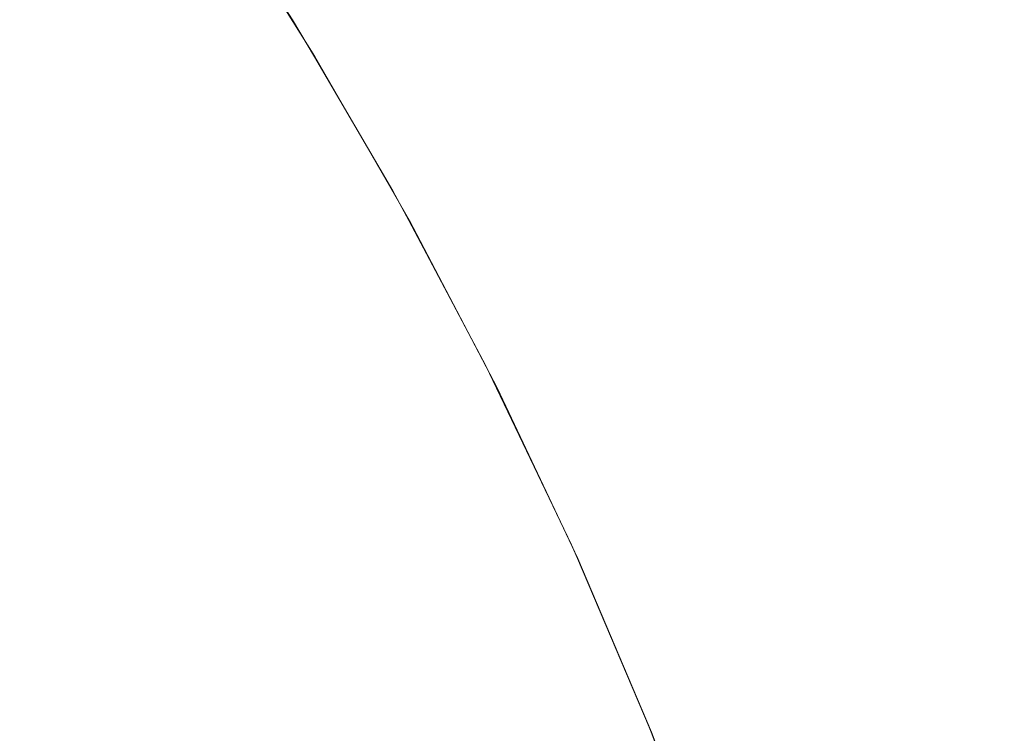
# Model space of a CAD drawing. Header units: centimetres. Extents: x -25.8 to 27.5, y 33.3 to 35.1.
# Tile 183 of 256: x -7.9136 to -7.8926, y 35.0773 to 35.0925. Entities that reach past the tile are written whole.
import ezdxf

# ---------------------------------------------------------------- set-up
doc = ezdxf.new("R2010")
doc.units = ezdxf.units.CM
doc.header["$LTSCALE"] = 2.54
doc.layers.add('Lucido design-1', color=7, linetype='Continuous')

# ---------------------------------------------------------------- blocks, each defined once
blk = doc.blocks.new('Gruppo-6-1')
at = {"color": 7, "linetype": 'Continuous', "lineweight": 9}
for points, invisible_edges in [([(-7.910188, 35.096056, 329.881762), (-7.907888, 35.092493, 329.881762), (-7.908115, 35.092353, 329.877629), (-7.910408, 35.095907, 329.877629)], 15), ([(-7.910188, 35.096056, 305.914999), (-7.907888, 35.092493, 305.914999), (-7.908115, 35.092353, 305.910866), (-7.910408, 35.095907, 305.910866)], 15), ([(-7.909507, 35.095176, 329.886121), (-7.907807, 35.092543, 329.886121), (-7.907888, 35.092493, 329.881762), (-7.910188, 35.096056, 329.881762)], 14), ([(-7.909507, 35.095176, 305.919358), (-7.907807, 35.092543, 305.919358), (-7.907888, 35.092493, 305.914999), (-7.910188, 35.096056, 305.914999)], 14), ([(-7.910408, 35.095907, 329.877629), (-7.908115, 35.092353, 329.877629), (-7.908486, 35.092124, 329.873515), (-7.91077, 35.095663, 329.873515)], 15), ([(-7.910408, 35.095907, 305.910866), (-7.908115, 35.092353, 305.910866), (-7.908486, 35.092124, 305.906752), (-7.91077, 35.095663, 305.906752)], 15), ([(-7.91077, 35.095663, 329.873515), (-7.908486, 35.092124, 329.873515), (-7.909002, 35.091807, 329.869425), (-7.911272, 35.095323, 329.869425)], 15), ([(-7.91077, 35.095663, 305.906752), (-7.908486, 35.092124, 305.906752), (-7.909002, 35.091807, 305.902662), (-7.911272, 35.095323, 305.902662)], 15), ([(-7.911272, 35.095323, 329.869425), (-7.909002, 35.091807, 329.869425), (-7.909661, 35.091401, 329.865368), (-7.911913, 35.09489, 329.865368)], 15), ([(-7.911272, 35.095323, 305.902662), (-7.909002, 35.091807, 305.902662), (-7.909661, 35.091401, 305.898605), (-7.911913, 35.09489, 305.898605)], 15), ([(-7.907807, 35.092543, 329.886121), (-7.909492, 35.095186, 330.086121), (-7.907328, 35.091757, 330.086121)], 9), ([(-7.909492, 35.095186, 330.086121), (-7.909387, 35.095186, 330.091067), (-7.907225, 35.091757, 330.090975), (-7.907328, 35.091757, 330.086121)], 7), ([(-7.907807, 35.092543, 305.919358), (-7.909492, 35.095186, 306.119358), (-7.907328, 35.091757, 306.119358)], 9), ([(-7.909492, 35.095186, 306.119358), (-7.909381, 35.095186, 306.124441), (-7.907219, 35.091757, 306.124347), (-7.907328, 35.091757, 306.119358)], 7), ([(-7.909387, 35.095186, 330.091067), (-7.909072, 35.095186, 330.096004), (-7.906916, 35.091757, 330.095821), (-7.907225, 35.091757, 330.090975)], 15), ([(-7.909381, 35.095186, 306.124441), (-7.909049, 35.095186, 306.129515), (-7.906893, 35.091757, 306.129326), (-7.907219, 35.091757, 306.124347)], 15), ([(-7.909072, 35.095186, 330.096004), (-7.908548, 35.095186, 330.100923), (-7.906402, 35.091757, 330.100648), (-7.906916, 35.091757, 330.095821)], 15), ([(-7.909049, 35.095186, 306.129515), (-7.908495, 35.095186, 306.134569), (-7.90635, 35.091757, 306.134286), (-7.906893, 35.091757, 306.129326)], 15), ([(-7.908548, 35.095186, 330.100923), (-7.907816, 35.095186, 330.105815), (-7.905683, 35.091757, 330.10545), (-7.906402, 35.091757, 330.100648)], 15), ([(-7.908495, 35.095186, 306.134569), (-7.907722, 35.095186, 306.139594), (-7.90559, 35.091757, 306.139218), (-7.90635, 35.091757, 306.134286)], 15), ([(-7.907816, 35.095186, 330.105815), (-7.906877, 35.095186, 330.110672), (-7.904761, 35.091757, 330.110216), (-7.905683, 35.091757, 330.10545)], 15), ([(-7.907722, 35.095186, 306.139594), (-7.90673, 35.095186, 306.144581), (-7.904617, 35.091757, 306.144112), (-7.90559, 35.091757, 306.139218)], 15), ([(-7.906877, 35.095186, 330.110672), (-7.905732, 35.095186, 330.115485), (-7.903638, 35.091757, 330.11494), (-7.904761, 35.091757, 330.110216)], 15), ([(-7.90673, 35.095186, 306.144581), (-7.905521, 35.095186, 306.149519), (-7.903431, 35.091757, 306.148959), (-7.904617, 35.091757, 306.144112)], 15), ([(-7.905732, 35.095186, 330.115485), (-7.904384, 35.095186, 330.120245), (-7.902315, 35.091757, 330.119611), (-7.903638, 35.091757, 330.11494)], 15), ([(-7.905521, 35.095186, 306.149519), (-7.904099, 35.095186, 306.1544), (-7.902035, 35.091757, 306.15375), (-7.903431, 35.091757, 306.148959)], 15), ([(-7.904384, 35.095186, 330.120245), (-7.902836, 35.095186, 330.124943), (-7.900795, 35.091757, 330.124222), (-7.902315, 35.091757, 330.119611)], 15), ([(-7.904099, 35.095186, 306.1544), (-7.902464, 35.095186, 306.159215), (-7.900431, 35.091757, 306.158475), (-7.902035, 35.091757, 306.15375)], 15), ([(-7.902836, 35.095186, 330.124943), (-7.901089, 35.095186, 330.129571), (-7.899081, 35.091757, 330.128764), (-7.900795, 35.091757, 330.124222)], 15), ([(-7.902464, 35.095186, 306.159215), (-7.900622, 35.095186, 306.163953), (-7.898622, 35.091757, 306.163125), (-7.900431, 35.091757, 306.158475)], 15), ([(-7.901089, 35.095186, 330.129571), (-7.899147, 35.095186, 330.134121), (-7.897175, 35.091757, 330.13323), (-7.899081, 35.091757, 330.128764)], 15), ([(-7.900622, 35.095186, 306.163953), (-7.898574, 35.095186, 306.168607), (-7.896613, 35.091757, 306.167692), (-7.898622, 35.091757, 306.163125)], 15), ([(-7.899147, 35.095186, 330.134121), (-7.897015, 35.095186, 330.138585), (-7.895082, 35.091757, 330.13761), (-7.897175, 35.091757, 330.13323)], 15), ([(-7.898574, 35.095186, 306.168607), (-7.896325, 35.095186, 306.173167), (-7.894406, 35.091757, 306.172168), (-7.896613, 35.091757, 306.167692)], 15), ([(-7.897015, 35.095186, 330.138585), (-7.894694, 35.095186, 330.142954), (-7.892805, 35.091757, 330.141898), (-7.895082, 35.091757, 330.13761)], 15), ([(-7.896325, 35.095186, 306.173167), (-7.89388, 35.095186, 306.177625), (-7.892006, 35.091757, 306.176542), (-7.894406, 35.091757, 306.172168)], 15), ([(-7.894694, 35.095186, 330.142954), (-7.892191, 35.095186, 330.14722), (-7.890348, 35.091757, 330.146085), (-7.892805, 35.091757, 330.141898)], 15), ([(-7.89388, 35.095186, 306.177625), (-7.891242, 35.095186, 306.181971), (-7.889417, 35.091757, 306.180808), (-7.892006, 35.091757, 306.176542)], 15), ([(-7.911913, 35.09489, 329.865368), (-7.909661, 35.091401, 329.865368), (-7.910461, 35.090909, 329.86135), (-7.912691, 35.094364, 329.86135)], 15), ([(-7.911913, 35.09489, 305.898605), (-7.909661, 35.091401, 305.898605), (-7.910461, 35.090909, 305.894587), (-7.912691, 35.094364, 305.894587)], 15), ([(-7.912691, 35.094364, 329.86135), (-7.910461, 35.090909, 329.86135), (-7.911401, 35.09033, 329.857377), (-7.913606, 35.093746, 329.857377)], 15), ([(-7.912691, 35.094364, 305.894587), (-7.910461, 35.090909, 305.894587), (-7.911401, 35.09033, 305.890614), (-7.913606, 35.093746, 305.890614)], 15), ([(-7.913606, 35.093746, 329.857377), (-7.911401, 35.09033, 329.857377), (-7.912478, 35.089667, 329.853456), (-7.914654, 35.093038, 329.853456)], 15), ([(-7.913606, 35.093746, 305.890614), (-7.911401, 35.09033, 305.890614), (-7.912478, 35.089667, 305.886693), (-7.914654, 35.093038, 305.886693)], 15), ([(-7.914654, 35.093038, 329.853456), (-7.912478, 35.089667, 329.853456), (-7.913691, 35.08892, 329.849594), (-7.915834, 35.09224, 329.849594)], 15), ([(-7.914654, 35.093038, 305.886693), (-7.912478, 35.089667, 305.886693), (-7.913691, 35.08892, 305.882831), (-7.915834, 35.09224, 305.882831)], 15), ([(-25.69296, 35.092641, 330.571214), (-25.69296, 35.090102, 330.572707), (27.40704, 35.090102, 330.572707), (27.40704, 35.092641, 330.571214)], 10), ([(-25.69296, 35.092641, 306.604451), (-25.69296, 35.090102, 306.605944), (27.40704, 35.090102, 306.605944), (27.40704, 35.092641, 306.604451)], 10), ([(-7.908115, 35.092353, 329.877629), (-7.905974, 35.088705, 329.877629), (-7.906355, 35.088492, 329.873515), (-7.908486, 35.092124, 329.873515)], 15), ([(-7.908115, 35.092353, 305.910866), (-7.905974, 35.088705, 305.910866), (-7.906355, 35.088492, 305.906752), (-7.908486, 35.092124, 305.906752)], 15), ([(-7.907888, 35.092493, 329.881762), (-7.905742, 35.088835, 329.881762), (-7.905974, 35.088705, 329.877629), (-7.908115, 35.092353, 329.877629)], 15), ([(-7.907888, 35.092493, 305.914999), (-7.905742, 35.088835, 305.914999), (-7.905974, 35.088705, 305.910866), (-7.908115, 35.092353, 305.910866)], 15), ([(-7.907888, 35.092493, 329.881762), (-7.907807, 35.092543, 329.886121), (-7.907341, 35.091749, 329.886121)], 9), ([(-7.907888, 35.092493, 305.914999), (-7.907807, 35.092543, 305.919358), (-7.907341, 35.091749, 305.919358)], 9), ([(-7.907341, 35.091749, 329.886121), (-7.905659, 35.088881, 329.886121), (-7.905742, 35.088835, 329.881762), (-7.907888, 35.092493, 329.881762)], 14), ([(-7.907341, 35.091749, 305.919358), (-7.905659, 35.088881, 305.919358), (-7.905742, 35.088835, 305.914999), (-7.907888, 35.092493, 305.914999)], 14), ([(-7.907328, 35.091757, 330.086121), (-7.907341, 35.091749, 329.886121), (-7.907807, 35.092543, 329.886121)], 9), ([(-7.907328, 35.091757, 306.119358), (-7.907341, 35.091749, 305.919358), (-7.907807, 35.092543, 305.919358)], 9), ([(-7.908486, 35.092124, 329.873515), (-7.906355, 35.088492, 329.873515), (-7.906884, 35.088197, 329.869425), (-7.909002, 35.091807, 329.869425)], 15), ([(-7.908486, 35.092124, 305.906752), (-7.906355, 35.088492, 305.906752), (-7.906884, 35.088197, 305.902662), (-7.909002, 35.091807, 305.902662)], 15), ([(-7.909002, 35.091807, 329.869425), (-7.906884, 35.088197, 329.869425), (-7.907559, 35.08782, 329.865368), (-7.909661, 35.091401, 329.865368)], 15), ([(-7.909002, 35.091807, 305.902662), (-7.906884, 35.088197, 305.902662), (-7.907559, 35.08782, 305.898605), (-7.909661, 35.091401, 305.898605)], 15), ([(-7.905659, 35.088881, 329.886121), (-7.907341, 35.091749, 329.886121), (-7.907328, 35.091757, 330.086121)], 10), ([(-7.905659, 35.088881, 305.919358), (-7.907341, 35.091749, 305.919358), (-7.907328, 35.091757, 306.119358)], 10), ([(-7.905659, 35.088881, 329.886121), (-7.907328, 35.091757, 330.086121), (-7.905307, 35.088246, 330.086121)], 9), ([(-7.907328, 35.091757, 330.086121), (-7.907225, 35.091757, 330.090975), (-7.905205, 35.088246, 330.09089), (-7.905307, 35.088246, 330.086121)], 7), ([(-7.905659, 35.088881, 305.919358), (-7.907328, 35.091757, 306.119358), (-7.905307, 35.088246, 306.119358)], 9), ([(-7.907328, 35.091757, 306.119358), (-7.907219, 35.091757, 306.124347), (-7.9052, 35.088246, 306.124259), (-7.905307, 35.088246, 306.119358)], 7), ([(-7.907225, 35.091757, 330.090975), (-7.906916, 35.091757, 330.095821), (-7.904902, 35.088246, 330.095649), (-7.905205, 35.088246, 330.09089)], 15), ([(-7.907219, 35.091757, 306.124347), (-7.906893, 35.091757, 306.129326), (-7.904879, 35.088246, 306.12915), (-7.9052, 35.088246, 306.124259)], 15), ([(-7.906916, 35.091757, 330.095821), (-7.906402, 35.091757, 330.100648), (-7.904397, 35.088246, 330.100391), (-7.904902, 35.088246, 330.095649)], 15), ([(-7.906893, 35.091757, 306.129326), (-7.90635, 35.091757, 306.134286), (-7.904345, 35.088246, 306.134023), (-7.904879, 35.088246, 306.12915)], 15), ([(-7.906402, 35.091757, 330.100648), (-7.905683, 35.091757, 330.10545), (-7.903691, 35.088246, 330.105108), (-7.904397, 35.088246, 330.100391)], 15), ([(-7.90635, 35.091757, 306.134286), (-7.90559, 35.091757, 306.139218), (-7.9036, 35.088246, 306.138867), (-7.904345, 35.088246, 306.134023)], 15), ([(-7.905683, 35.091757, 330.10545), (-7.904761, 35.091757, 330.110216), (-7.902785, 35.088246, 330.109791), (-7.903691, 35.088246, 330.105108)], 15), ([(-7.90559, 35.091757, 306.139218), (-7.904617, 35.091757, 306.144112), (-7.902644, 35.088246, 306.143675), (-7.9036, 35.088246, 306.138867)], 15), ([(-7.904761, 35.091757, 330.110216), (-7.903638, 35.091757, 330.11494), (-7.901681, 35.088246, 330.11443), (-7.902785, 35.088246, 330.109791)], 15), ([(-7.904617, 35.091757, 306.144112), (-7.903431, 35.091757, 306.148959), (-7.901478, 35.088246, 306.148436), (-7.902644, 35.088246, 306.143675)], 15), ([(-7.903638, 35.091757, 330.11494), (-7.902315, 35.091757, 330.119611), (-7.900382, 35.088246, 330.119019), (-7.901681, 35.088246, 330.11443)], 15), ([(-7.903431, 35.091757, 306.148959), (-7.902035, 35.091757, 306.15375), (-7.900107, 35.088246, 306.153142), (-7.901478, 35.088246, 306.148436)], 15), ([(-7.902315, 35.091757, 330.119611), (-7.900795, 35.091757, 330.124222), (-7.898889, 35.088246, 330.123549), (-7.900382, 35.088246, 330.119019)], 15), ([(-7.902035, 35.091757, 306.15375), (-7.900431, 35.091757, 306.158475), (-7.898531, 35.088246, 306.157783), (-7.900107, 35.088246, 306.153142)], 15), ([(-7.900795, 35.091757, 330.124222), (-7.899081, 35.091757, 330.128764), (-7.897205, 35.088246, 330.128011), (-7.898889, 35.088246, 330.123549)], 15), ([(-7.900431, 35.091757, 306.158475), (-7.898622, 35.091757, 306.163125), (-7.896755, 35.088246, 306.162352), (-7.898531, 35.088246, 306.157783)], 15), ([(-7.899081, 35.091757, 330.128764), (-7.897175, 35.091757, 330.13323), (-7.895333, 35.088246, 330.132397), (-7.897205, 35.088246, 330.128011)], 15), ([(-7.898622, 35.091757, 306.163125), (-7.896613, 35.091757, 306.167692), (-7.894781, 35.088246, 306.166838), (-7.896755, 35.088246, 306.162352)], 15), ([(-7.897175, 35.091757, 330.13323), (-7.895082, 35.091757, 330.13761), (-7.893277, 35.088246, 330.1367), (-7.895333, 35.088246, 330.132397)], 15), ([(-7.896613, 35.091757, 306.167692), (-7.894406, 35.091757, 306.172168), (-7.892613, 35.088246, 306.171234), (-7.894781, 35.088246, 306.166838)], 15), ([(-7.895082, 35.091757, 330.13761), (-7.892805, 35.091757, 330.141898), (-7.89104, 35.088246, 330.140912), (-7.893277, 35.088246, 330.1367)], 15), ([(-7.894406, 35.091757, 306.172168), (-7.892006, 35.091757, 306.176542), (-7.890255, 35.088246, 306.175532), (-7.892613, 35.088246, 306.171234)], 15), ([(-7.892805, 35.091757, 330.141898), (-7.890348, 35.091757, 330.146085), (-7.888626, 35.088246, 330.145026), (-7.89104, 35.088246, 330.140912)], 15), ([(-7.909661, 35.091401, 329.865368), (-7.907559, 35.08782, 329.865368), (-7.90838, 35.087361, 329.86135), (-7.910461, 35.090909, 329.86135)], 15), ([(-7.909661, 35.091401, 305.898605), (-7.907559, 35.08782, 305.898605), (-7.90838, 35.087361, 305.894587), (-7.910461, 35.090909, 305.894587)], 15), ([(-7.910461, 35.090909, 329.86135), (-7.90838, 35.087361, 329.86135), (-7.909343, 35.086823, 329.857377), (-7.911401, 35.09033, 329.857377)], 15), ([(-7.910461, 35.090909, 305.894587), (-7.90838, 35.087361, 305.894587), (-7.909343, 35.086823, 305.890614), (-7.911401, 35.09033, 305.890614)], 15), ([(-7.911401, 35.09033, 329.857377), (-7.909343, 35.086823, 329.857377), (-7.910448, 35.086206, 329.853456), (-7.912478, 35.089667, 329.853456)], 15), ([(-7.911401, 35.09033, 305.890614), (-7.909343, 35.086823, 305.890614), (-7.910448, 35.086206, 305.886693), (-7.912478, 35.089667, 305.886693)], 15), ([(27.40704, 35.088978, 330.573369), (27.40704, 35.090102, 330.572707), (-25.69296, 35.090102, 330.572707), (-25.69296, 35.088978, 330.573369)], 10), ([(27.40704, 35.088978, 306.606606), (27.40704, 35.090102, 306.605944), (-25.69296, 35.090102, 306.605944), (-25.69296, 35.088978, 306.606606)], 10), ([(-7.912478, 35.089667, 329.853456), (-7.910448, 35.086206, 329.853456), (-7.911691, 35.085512, 329.849594), (-7.913691, 35.08892, 329.849594)], 15), ([(-7.912478, 35.089667, 305.886693), (-7.910448, 35.086206, 305.886693), (-7.911691, 35.085512, 305.882831), (-7.913691, 35.08892, 305.882831)], 15), ([(-25.69296, 35.088978, 330.573369), (-25.69296, 35.086278, 330.574806), (27.40704, 35.086278, 330.574806), (27.40704, 35.088978, 330.573369)], 10), ([(-25.69296, 35.088978, 306.606606), (-25.69296, 35.086278, 306.608043), (27.40704, 35.086278, 306.608043), (27.40704, 35.088978, 306.606606)], 10), ([(-7.913691, 35.08892, 329.849594), (-7.911691, 35.085512, 329.849594), (-7.913071, 35.084741, 329.845798), (-7.915037, 35.088091, 329.845798)], 15), ([(-7.913691, 35.08892, 305.882831), (-7.911691, 35.085512, 305.882831), (-7.913071, 35.084741, 305.879035), (-7.915037, 35.088091, 305.879035)], 15), ([(-7.905742, 35.088835, 329.881762), (-7.903752, 35.08509, 329.881762), (-7.90399, 35.08497, 329.877629), (-7.905974, 35.088705, 329.877629)], 15), ([(-7.905742, 35.088835, 305.914999), (-7.903752, 35.08509, 305.914999), (-7.90399, 35.08497, 305.910866), (-7.905974, 35.088705, 305.910866)], 15), ([(-7.905742, 35.088835, 329.881762), (-7.905659, 35.088881, 329.886121), (-7.905318, 35.08824, 329.886121)], 9), ([(-7.905742, 35.088835, 305.914999), (-7.905659, 35.088881, 305.919358), (-7.905318, 35.08824, 305.919358)], 9), ([(-7.905318, 35.08824, 329.886121), (-7.903667, 35.085132, 329.886121), (-7.903752, 35.08509, 329.881762), (-7.905742, 35.088835, 329.881762)], 14), ([(-7.905318, 35.08824, 305.919358), (-7.903667, 35.085132, 305.919358), (-7.903752, 35.08509, 305.914999), (-7.905742, 35.088835, 305.914999)], 14), ([(-7.905307, 35.088246, 330.086121), (-7.905318, 35.08824, 329.886121), (-7.905659, 35.088881, 329.886121)], 9), ([(-7.905307, 35.088246, 306.119358), (-7.905318, 35.08824, 305.919358), (-7.905659, 35.088881, 305.919358)], 9), ([(-7.905974, 35.088705, 329.877629), (-7.90399, 35.08497, 329.877629), (-7.90438, 35.084773, 329.873515), (-7.906355, 35.088492, 329.873515)], 15), ([(-7.905974, 35.088705, 305.910866), (-7.90399, 35.08497, 305.910866), (-7.90438, 35.084773, 305.906752), (-7.906355, 35.088492, 305.906752)], 15), ([(-7.906355, 35.088492, 329.873515), (-7.90438, 35.084773, 329.873515), (-7.904921, 35.0845, 329.869425), (-7.906884, 35.088197, 329.869425)], 15), ([(-7.906355, 35.088492, 305.906752), (-7.90438, 35.084773, 305.906752), (-7.904921, 35.0845, 305.902662), (-7.906884, 35.088197, 305.902662)], 15), ([(-7.906884, 35.088197, 329.869425), (-7.904921, 35.0845, 329.869425), (-7.905611, 35.084152, 329.865368), (-7.907559, 35.08782, 329.865368)], 15), ([(-7.906884, 35.088197, 305.902662), (-7.904921, 35.0845, 305.902662), (-7.905611, 35.084152, 305.898605), (-7.907559, 35.08782, 305.898605)], 15), ([(-7.903667, 35.085132, 329.886121), (-7.905318, 35.08824, 329.886121), (-7.905307, 35.088246, 330.086121)], 10), ([(-7.903667, 35.085132, 305.919358), (-7.905318, 35.08824, 305.919358), (-7.905307, 35.088246, 306.119358)], 10), ([(-7.903667, 35.085132, 329.886121), (-7.905307, 35.088246, 330.086121), (-7.903431, 35.08466, 330.086121)], 9), ([(-7.905307, 35.088246, 330.086121), (-7.905205, 35.088246, 330.09089), (-7.903331, 35.08466, 330.09081), (-7.903431, 35.08466, 330.086121)], 7), ([(-7.903667, 35.085132, 305.919358), (-7.905307, 35.088246, 306.119358), (-7.903431, 35.08466, 306.119358)], 9), ([(-7.905307, 35.088246, 306.119358), (-7.9052, 35.088246, 306.124259), (-7.903326, 35.08466, 306.124177), (-7.903431, 35.08466, 306.119358)], 7), ([(-7.905205, 35.088246, 330.09089), (-7.904902, 35.088246, 330.095649), (-7.903033, 35.08466, 330.09549), (-7.903331, 35.08466, 330.09081)], 15), ([(-7.9052, 35.088246, 306.124259), (-7.904879, 35.088246, 306.12915), (-7.903011, 35.08466, 306.128987), (-7.903326, 35.08466, 306.124177)], 15), ([(-7.904902, 35.088246, 330.095649), (-7.904397, 35.088246, 330.100391), (-7.902536, 35.08466, 330.100153), (-7.903033, 35.08466, 330.09549)], 15), ([(-7.904879, 35.088246, 306.12915), (-7.904345, 35.088246, 306.134023), (-7.902486, 35.08466, 306.133778), (-7.903011, 35.08466, 306.128987)], 15), ([(-7.904397, 35.088246, 330.100391), (-7.903691, 35.088246, 330.105108), (-7.901842, 35.08466, 330.104791), (-7.902536, 35.08466, 330.100153)], 15), ([(-7.904345, 35.088246, 306.134023), (-7.9036, 35.088246, 306.138867), (-7.901753, 35.08466, 306.138541), (-7.902486, 35.08466, 306.133778)], 15), ([(-7.903691, 35.088246, 330.105108), (-7.902785, 35.088246, 330.109791), (-7.900951, 35.08466, 330.109395), (-7.901842, 35.08466, 330.104791)], 15), ([(-7.9036, 35.088246, 306.138867), (-7.902644, 35.088246, 306.143675), (-7.900812, 35.08466, 306.143269), (-7.901753, 35.08466, 306.138541)], 15), ([(-7.902785, 35.088246, 330.109791), (-7.901681, 35.088246, 330.11443), (-7.899866, 35.08466, 330.113958), (-7.900951, 35.08466, 330.109395)], 15), ([(-7.902644, 35.088246, 306.143675), (-7.901478, 35.088246, 306.148436), (-7.899667, 35.08466, 306.14795), (-7.900812, 35.08466, 306.143269)], 15), ([(-7.901681, 35.088246, 330.11443), (-7.900382, 35.088246, 330.119019), (-7.898589, 35.08466, 330.11847), (-7.899866, 35.08466, 330.113958)], 15), ([(-7.901478, 35.088246, 306.148436), (-7.900107, 35.088246, 306.153142), (-7.898318, 35.08466, 306.152578), (-7.899667, 35.08466, 306.14795)], 15), ([(-7.900382, 35.088246, 330.119019), (-7.898889, 35.088246, 330.123549), (-7.897121, 35.08466, 330.122924), (-7.898589, 35.08466, 330.11847)], 15), ([(-7.900107, 35.088246, 306.153142), (-7.898531, 35.088246, 306.157783), (-7.896769, 35.08466, 306.157142), (-7.898318, 35.08466, 306.152578)], 15), ([(-7.898889, 35.088246, 330.123549), (-7.897205, 35.088246, 330.128011), (-7.895465, 35.08466, 330.127311), (-7.897121, 35.08466, 330.122924)], 15), ([(-7.898531, 35.088246, 306.157783), (-7.896755, 35.088246, 306.162352), (-7.895022, 35.08466, 306.161634), (-7.896769, 35.08466, 306.157142)], 15), ([(-7.897205, 35.088246, 330.128011), (-7.895333, 35.088246, 330.132397), (-7.893624, 35.08466, 330.131625), (-7.895465, 35.08466, 330.127311)], 15), ([(-7.896755, 35.088246, 306.162352), (-7.894781, 35.088246, 306.166838), (-7.893081, 35.08466, 306.166045), (-7.895022, 35.08466, 306.161634)], 15), ([(-7.895333, 35.088246, 330.132397), (-7.893277, 35.088246, 330.1367), (-7.891602, 35.08466, 330.135856), (-7.893624, 35.08466, 330.131625)], 15), ([(-7.894781, 35.088246, 306.166838), (-7.892613, 35.088246, 306.171234), (-7.890949, 35.08466, 306.170368), (-7.893081, 35.08466, 306.166045)], 15), ([(-7.893277, 35.088246, 330.1367), (-7.89104, 35.088246, 330.140912), (-7.889403, 35.08466, 330.139998), (-7.891602, 35.08466, 330.135856)], 15), ([(-7.892613, 35.088246, 306.171234), (-7.890255, 35.088246, 306.175532), (-7.888631, 35.08466, 306.174594), (-7.890949, 35.08466, 306.170368)], 15), ([(-7.915037, 35.088091, 329.845798), (-7.913071, 35.084741, 329.845798), (-7.914585, 35.083895, 329.842072), (-7.916513, 35.087182, 329.842072)], 15), ([(-7.915037, 35.088091, 305.879035), (-7.913071, 35.084741, 305.879035), (-7.914585, 35.083895, 305.875309), (-7.916513, 35.087182, 305.875309)], 15), ([(-7.907559, 35.08782, 329.865368), (-7.905611, 35.084152, 329.865368), (-7.90645, 35.083729, 329.86135), (-7.90838, 35.087361, 329.86135)], 15), ([(-7.907559, 35.08782, 305.898605), (-7.905611, 35.084152, 305.898605), (-7.90645, 35.083729, 305.894587), (-7.90838, 35.087361, 305.894587)], 15), ([(-7.90838, 35.087361, 329.86135), (-7.90645, 35.083729, 329.86135), (-7.907436, 35.083232, 329.857377), (-7.909343, 35.086823, 329.857377)], 15), ([(-7.90838, 35.087361, 305.894587), (-7.90645, 35.083729, 305.894587), (-7.907436, 35.083232, 305.890614), (-7.909343, 35.086823, 305.890614)], 15), ([(-7.909343, 35.086823, 329.857377), (-7.907436, 35.083232, 329.857377), (-7.908566, 35.082663, 329.853456), (-7.910448, 35.086206, 329.853456)], 15), ([(-7.909343, 35.086823, 305.890614), (-7.907436, 35.083232, 305.890614), (-7.908566, 35.082663, 305.886693), (-7.910448, 35.086206, 305.886693)], 15), ([(27.40704, 35.085223, 330.575368), (27.40704, 35.086278, 330.574806), (-25.69296, 35.086278, 330.574806), (-25.69296, 35.085223, 330.575368)], 10), ([(27.40704, 35.085223, 306.608605), (27.40704, 35.086278, 306.608043), (-25.69296, 35.086278, 306.608043), (-25.69296, 35.085223, 306.608605)], 10), ([(-7.910448, 35.086206, 329.853456), (-7.908566, 35.082663, 329.853456), (-7.909837, 35.082022, 329.849594), (-7.911691, 35.085512, 329.849594)], 15), ([(-7.910448, 35.086206, 305.886693), (-7.908566, 35.082663, 305.886693), (-7.909837, 35.082022, 305.882831), (-7.911691, 35.085512, 305.882831)], 15), ([(-7.911691, 35.085512, 329.849594), (-7.909837, 35.082022, 329.849594), (-7.911249, 35.08131, 329.845798), (-7.913071, 35.084741, 329.845798)], 15), ([(-7.911691, 35.085512, 305.882831), (-7.909837, 35.082022, 305.882831), (-7.911249, 35.08131, 305.879035), (-7.913071, 35.084741, 305.879035)], 15), ([(-25.69296, 35.085223, 330.575368), (-25.69296, 35.082366, 330.576737), (27.40704, 35.082366, 330.576737), (27.40704, 35.085223, 330.575368)], 10), ([(-25.69296, 35.085223, 306.608605), (-25.69296, 35.082366, 306.609974), (27.40704, 35.082366, 306.609974), (27.40704, 35.085223, 306.608605)], 10), ([(-7.90399, 35.08497, 329.877629), (-7.902166, 35.081153, 329.877629), (-7.902564, 35.080974, 329.873515), (-7.90438, 35.084773, 329.873515)], 15), ([(-7.90399, 35.08497, 305.910866), (-7.902166, 35.081153, 305.910866), (-7.902564, 35.080974, 305.906752), (-7.90438, 35.084773, 305.906752)], 15), ([(-7.903752, 35.08509, 329.881762), (-7.901924, 35.081263, 329.881762), (-7.902166, 35.081153, 329.877629), (-7.90399, 35.08497, 329.877629)], 15), ([(-7.903752, 35.08509, 305.914999), (-7.901924, 35.081263, 305.914999), (-7.902166, 35.081153, 305.910866), (-7.90399, 35.08497, 305.910866)], 15), ([(-7.903752, 35.08509, 329.881762), (-7.903667, 35.085132, 329.886121), (-7.90344, 35.084656, 329.886121)], 9), ([(-7.903752, 35.08509, 305.914999), (-7.903667, 35.085132, 305.919358), (-7.90344, 35.084656, 305.919358)], 9), ([(-7.90344, 35.084656, 329.886121), (-7.901837, 35.081302, 329.886121), (-7.901924, 35.081263, 329.881762), (-7.903752, 35.08509, 329.881762)], 14), ([(-7.90344, 35.084656, 305.919358), (-7.901837, 35.081302, 305.919358), (-7.901924, 35.081263, 305.914999), (-7.903752, 35.08509, 305.914999)], 14), ([(-7.903431, 35.08466, 330.086121), (-7.90344, 35.084656, 329.886121), (-7.903667, 35.085132, 329.886121)], 9), ([(-7.903431, 35.08466, 306.119358), (-7.90344, 35.084656, 305.919358), (-7.903667, 35.085132, 305.919358)], 9), ([(-7.90438, 35.084773, 329.873515), (-7.902564, 35.080974, 329.873515), (-7.903116, 35.080724, 329.869425), (-7.904921, 35.0845, 329.869425)], 15), ([(-7.90438, 35.084773, 305.906752), (-7.902564, 35.080974, 305.906752), (-7.903116, 35.080724, 305.902662), (-7.904921, 35.0845, 305.902662)], 15), ([(-7.913071, 35.084741, 329.845798), (-7.911249, 35.08131, 329.845798), (-7.912797, 35.080529, 329.842072), (-7.914585, 35.083895, 329.842072)], 15), ([(-7.913071, 35.084741, 305.879035), (-7.911249, 35.08131, 305.879035), (-7.912797, 35.080529, 305.875309), (-7.914585, 35.083895, 305.875309)], 15), ([(-7.901837, 35.081302, 329.886121), (-7.90344, 35.084656, 329.886121), (-7.903431, 35.08466, 330.086121)], 10), ([(-7.901837, 35.081302, 305.919358), (-7.90344, 35.084656, 305.919358), (-7.903431, 35.08466, 306.119358)], 10), ([(-7.901837, 35.081302, 329.886121), (-7.903431, 35.08466, 330.086121), (-7.901704, 35.081006, 330.086121)], 9), ([(-7.903431, 35.08466, 330.086121), (-7.903331, 35.08466, 330.09081), (-7.901606, 35.081006, 330.090737), (-7.901704, 35.081006, 330.086121)], 7), ([(-7.901837, 35.081302, 305.919358), (-7.903431, 35.08466, 306.119358), (-7.901704, 35.081006, 306.119358)], 9), ([(-7.903431, 35.08466, 306.119358), (-7.903326, 35.08466, 306.124177), (-7.9016, 35.081006, 306.124102), (-7.901704, 35.081006, 306.119358)], 7), ([(-7.903331, 35.08466, 330.09081), (-7.903033, 35.08466, 330.09549), (-7.901312, 35.081006, 330.095344), (-7.901606, 35.081006, 330.090737)], 15), ([(-7.903326, 35.08466, 306.124177), (-7.903011, 35.08466, 306.128987), (-7.90129, 35.081006, 306.128836), (-7.9016, 35.081006, 306.124102)], 15), ([(-7.903033, 35.08466, 330.09549), (-7.902536, 35.08466, 330.100153), (-7.900823, 35.081006, 330.099934), (-7.901312, 35.081006, 330.095344)], 15), ([(-7.903011, 35.08466, 306.128987), (-7.902486, 35.08466, 306.133778), (-7.900773, 35.081006, 306.133552), (-7.90129, 35.081006, 306.128836)], 15), ([(-7.902536, 35.08466, 330.100153), (-7.901842, 35.08466, 330.104791), (-7.90014, 35.081006, 330.104499), (-7.900823, 35.081006, 330.099934)], 15), ([(-7.902486, 35.08466, 306.133778), (-7.901753, 35.08466, 306.138541), (-7.900052, 35.081006, 306.138242), (-7.900773, 35.081006, 306.133552)], 15), ([(-7.901842, 35.08466, 330.104791), (-7.900951, 35.08466, 330.109395), (-7.899263, 35.081006, 330.109032), (-7.90014, 35.081006, 330.104499)], 15), ([(-7.901753, 35.08466, 306.138541), (-7.900812, 35.08466, 306.143269), (-7.899126, 35.081006, 306.142895), (-7.900052, 35.081006, 306.138242)], 15), ([(-7.900951, 35.08466, 330.109395), (-7.899866, 35.08466, 330.113958), (-7.898195, 35.081006, 330.113523), (-7.899263, 35.081006, 330.109032)], 15), ([(-7.900812, 35.08466, 306.143269), (-7.899667, 35.08466, 306.14795), (-7.897998, 35.081006, 306.147503), (-7.899126, 35.081006, 306.142895)], 15), ([(-7.899866, 35.08466, 330.113958), (-7.898589, 35.08466, 330.11847), (-7.896937, 35.081006, 330.117964), (-7.898195, 35.081006, 330.113523)], 15), ([(-7.899667, 35.08466, 306.14795), (-7.898318, 35.08466, 306.152578), (-7.896671, 35.081006, 306.152058), (-7.897998, 35.081006, 306.147503)], 15), ([(-7.898589, 35.08466, 330.11847), (-7.897121, 35.08466, 330.122924), (-7.895492, 35.081006, 330.122348), (-7.896937, 35.081006, 330.117964)], 15), ([(-7.898318, 35.08466, 306.152578), (-7.896769, 35.08466, 306.157142), (-7.895146, 35.081006, 306.156551), (-7.896671, 35.081006, 306.152058)], 15), ([(-7.897121, 35.08466, 330.122924), (-7.895465, 35.08466, 330.127311), (-7.893862, 35.081006, 330.126667), (-7.895492, 35.081006, 330.122348)], 15), ([(-7.896769, 35.08466, 306.157142), (-7.895022, 35.08466, 306.161634), (-7.893426, 35.081006, 306.160973), (-7.895146, 35.081006, 306.156551)], 15), ([(-7.895465, 35.08466, 330.127311), (-7.893624, 35.08466, 330.131625), (-7.89205, 35.081006, 330.130913), (-7.893862, 35.081006, 330.126667)], 15), ([(-7.895022, 35.08466, 306.161634), (-7.893081, 35.08466, 306.166045), (-7.891515, 35.081006, 306.165316), (-7.893426, 35.081006, 306.160973)], 15), ([(-7.893624, 35.08466, 330.131625), (-7.891602, 35.08466, 330.135856), (-7.89006, 35.081006, 330.135078), (-7.89205, 35.081006, 330.130913)], 15), ([(-7.893081, 35.08466, 306.166045), (-7.890949, 35.08466, 306.170368), (-7.889417, 35.081006, 306.169571), (-7.891515, 35.081006, 306.165316)], 15), ([(-7.904921, 35.0845, 329.869425), (-7.903116, 35.080724, 329.869425), (-7.903821, 35.080405, 329.865368), (-7.905611, 35.084152, 329.865368)], 15), ([(-7.904921, 35.0845, 305.902662), (-7.903116, 35.080724, 305.902662), (-7.903821, 35.080405, 305.898605), (-7.905611, 35.084152, 305.898605)], 15), ([(-7.905611, 35.084152, 329.865368), (-7.903821, 35.080405, 329.865368), (-7.904677, 35.080018, 329.86135), (-7.90645, 35.083729, 329.86135)], 15), ([(-7.905611, 35.084152, 305.898605), (-7.903821, 35.080405, 305.898605), (-7.904677, 35.080018, 305.894587), (-7.90645, 35.083729, 305.894587)], 15), ([(-7.914585, 35.083895, 329.842072), (-7.912797, 35.080529, 329.842072), (-7.914479, 35.079681, 329.838425), (-7.916229, 35.082977, 329.838425)], 15), ([(-7.914585, 35.083895, 305.875309), (-7.912797, 35.080529, 305.875309), (-7.914479, 35.079681, 305.871662), (-7.916229, 35.082977, 305.871662)], 15), ([(-7.90645, 35.083729, 329.86135), (-7.904677, 35.080018, 329.86135), (-7.905683, 35.079564, 329.857377), (-7.907436, 35.083232, 329.857377)], 15), ([(-7.90645, 35.083729, 305.894587), (-7.904677, 35.080018, 305.894587), (-7.905683, 35.079564, 305.890614), (-7.907436, 35.083232, 305.890614)], 15), ([(-7.907436, 35.083232, 329.857377), (-7.905683, 35.079564, 329.857377), (-7.906836, 35.079043, 329.853456), (-7.908566, 35.082663, 329.853456)], 15), ([(-7.907436, 35.083232, 305.890614), (-7.905683, 35.079564, 305.890614), (-7.906836, 35.079043, 305.886693), (-7.908566, 35.082663, 305.886693)], 15), ([(-7.908566, 35.082663, 329.853456), (-7.906836, 35.079043, 329.853456), (-7.908134, 35.078456, 329.849594), (-7.909837, 35.082022, 329.849594)], 15), ([(-7.908566, 35.082663, 305.886693), (-7.906836, 35.079043, 305.886693), (-7.908134, 35.078456, 305.882831), (-7.909837, 35.082022, 305.882831)], 15), ([(27.40704, 35.08138, 330.577209), (27.40704, 35.082366, 330.576737), (-25.69296, 35.082366, 330.576737), (-25.69296, 35.08138, 330.577209)], 10), ([(27.40704, 35.08138, 306.610446), (27.40704, 35.082366, 306.609974), (-25.69296, 35.082366, 306.609974), (-25.69296, 35.08138, 306.610446)], 10), ([(-7.909837, 35.082022, 329.849594), (-7.908134, 35.078456, 329.849594), (-7.909574, 35.077805, 329.845798), (-7.911249, 35.08131, 329.845798)], 15), ([(-7.909837, 35.082022, 305.882831), (-7.908134, 35.078456, 305.882831), (-7.909574, 35.077805, 305.879035), (-7.911249, 35.08131, 305.879035)], 15), ([(-25.69296, 35.08138, 330.577209), (-25.69296, 35.078374, 330.578494), (27.40704, 35.078374, 330.578494), (27.40704, 35.08138, 330.577209)], 10), ([(-25.69296, 35.08138, 306.610446), (-25.69296, 35.078374, 306.611731), (27.40704, 35.078374, 306.611731), (27.40704, 35.08138, 306.610446)], 10), ([(-7.911249, 35.08131, 329.845798), (-7.909574, 35.077805, 329.845798), (-7.911154, 35.077091, 329.842072), (-7.912797, 35.080529, 329.842072)], 15), ([(-7.911249, 35.08131, 305.879035), (-7.909574, 35.077805, 305.879035), (-7.911154, 35.077091, 305.875309), (-7.912797, 35.080529, 305.875309)], 15), ([(-7.901924, 35.081263, 329.881762), (-7.900259, 35.077362, 329.881762), (-7.900506, 35.077263, 329.877629), (-7.902166, 35.081153, 329.877629)], 15), ([(-7.901924, 35.081263, 305.914999), (-7.900259, 35.077362, 305.914999), (-7.900506, 35.077263, 305.910866), (-7.902166, 35.081153, 305.910866)], 15), ([(-7.901924, 35.081263, 329.881762), (-7.901837, 35.081302, 329.886121), (-7.90171, 35.081003, 329.886121)], 9), ([(-7.901924, 35.081263, 305.914999), (-7.901837, 35.081302, 305.919358), (-7.90171, 35.081003, 305.919358)], 9), ([(-7.90171, 35.081003, 329.886121), (-7.900171, 35.077398, 329.886121), (-7.900259, 35.077362, 329.881762), (-7.901924, 35.081263, 329.881762)], 14), ([(-7.90171, 35.081003, 305.919358), (-7.900171, 35.077398, 305.919358), (-7.900259, 35.077362, 305.914999), (-7.901924, 35.081263, 305.914999)], 14), ([(-7.901704, 35.081006, 330.086121), (-7.90171, 35.081003, 329.886121), (-7.901837, 35.081302, 329.886121)], 9), ([(-7.901704, 35.081006, 306.119358), (-7.90171, 35.081003, 305.919358), (-7.901837, 35.081302, 305.919358)], 9), ([(-7.902564, 35.080974, 329.873515), (-7.900911, 35.0771, 329.873515), (-7.901474, 35.076874, 329.869425), (-7.903116, 35.080724, 329.869425)], 15), ([(-7.902564, 35.080974, 305.906752), (-7.900911, 35.0771, 305.906752), (-7.901474, 35.076874, 305.902662), (-7.903116, 35.080724, 305.902662)], 15), ([(-7.902166, 35.081153, 329.877629), (-7.900506, 35.077263, 329.877629), (-7.900911, 35.0771, 329.873515), (-7.902564, 35.080974, 329.873515)], 15), ([(-7.902166, 35.081153, 305.910866), (-7.900506, 35.077263, 305.910866), (-7.900911, 35.0771, 305.906752), (-7.902564, 35.080974, 305.906752)], 15), ([(-7.900171, 35.077398, 329.886121), (-7.90171, 35.081003, 329.886121), (-7.901704, 35.081006, 330.086121)], 10), ([(-7.900171, 35.077398, 305.919358), (-7.90171, 35.081003, 305.919358), (-7.901704, 35.081006, 306.119358)], 10), ([(-7.901704, 35.081006, 330.086121), (-7.900127, 35.077289, 330.086121), (-7.90013, 35.077288, 329.886121), (-7.900171, 35.077398, 329.886121)], 10), ([(-7.901704, 35.081006, 330.086121), (-7.901606, 35.081006, 330.090737), (-7.900031, 35.077289, 330.09067), (-7.900127, 35.077289, 330.086121)], 7), ([(-7.901704, 35.081006, 306.119358), (-7.900127, 35.077289, 306.119358), (-7.90013, 35.077288, 305.919358), (-7.900171, 35.077398, 305.919358)], 10), ([(-7.901704, 35.081006, 306.119358), (-7.9016, 35.081006, 306.124102), (-7.900025, 35.077289, 306.124033), (-7.900127, 35.077289, 306.119358)], 7), ([(-7.901606, 35.081006, 330.090737), (-7.901312, 35.081006, 330.095344), (-7.899741, 35.077289, 330.09521), (-7.900031, 35.077289, 330.09067)], 15), ([(-7.9016, 35.081006, 306.124102), (-7.90129, 35.081006, 306.128836), (-7.89972, 35.077289, 306.128699), (-7.900025, 35.077289, 306.124033)], 15), ([(-7.901312, 35.081006, 330.095344), (-7.900823, 35.081006, 330.099934), (-7.899259, 35.077289, 330.099734), (-7.899741, 35.077289, 330.09521)], 15), ([(-7.90129, 35.081006, 306.128836), (-7.900773, 35.081006, 306.133552), (-7.899211, 35.077289, 306.133347), (-7.89972, 35.077289, 306.128699)], 15), ([(-7.900823, 35.081006, 330.099934), (-7.90014, 35.081006, 330.104499), (-7.898586, 35.077289, 330.104233), (-7.899259, 35.077289, 330.099734)], 15), ([(-7.900773, 35.081006, 306.133552), (-7.900052, 35.081006, 306.138242), (-7.898499, 35.077289, 306.137968), (-7.899211, 35.077289, 306.133347)], 15), ([(-7.90014, 35.081006, 330.104499), (-7.899263, 35.081006, 330.109032), (-7.897722, 35.077289, 330.108699), (-7.898586, 35.077289, 330.104233)], 15), ([(-7.900052, 35.081006, 306.138242), (-7.899126, 35.081006, 306.142895), (-7.897587, 35.077289, 306.142554), (-7.898499, 35.077289, 306.137968)], 15), ([(-7.899263, 35.081006, 330.109032), (-7.898195, 35.081006, 330.113523), (-7.896669, 35.077289, 330.113125), (-7.897722, 35.077289, 330.108699)], 15), ([(-7.899126, 35.081006, 306.142895), (-7.897998, 35.081006, 306.147503), (-7.896476, 35.077289, 306.147095), (-7.897587, 35.077289, 306.142554)], 15), ([(-7.898195, 35.081006, 330.113523), (-7.896937, 35.081006, 330.117964), (-7.89543, 35.077289, 330.117503), (-7.896669, 35.077289, 330.113125)], 15), ([(-7.897998, 35.081006, 306.147503), (-7.896671, 35.081006, 306.152058), (-7.895167, 35.077289, 306.151584), (-7.896476, 35.077289, 306.147095)], 15), ([(-7.896937, 35.081006, 330.117964), (-7.895492, 35.081006, 330.122348), (-7.894006, 35.077289, 330.121823), (-7.89543, 35.077289, 330.117503)], 15), ([(-7.896671, 35.081006, 306.152058), (-7.895146, 35.081006, 306.156551), (-7.893664, 35.077289, 306.156012), (-7.895167, 35.077289, 306.151584)], 15), ([(-7.895492, 35.081006, 330.122348), (-7.893862, 35.081006, 330.126667), (-7.892399, 35.077289, 330.12608), (-7.894006, 35.077289, 330.121823)], 15), ([(-7.895146, 35.081006, 306.156551), (-7.893426, 35.081006, 306.160973), (-7.89197, 35.077289, 306.16037), (-7.893664, 35.077289, 306.156012)], 15), ([(-7.893862, 35.081006, 330.126667), (-7.89205, 35.081006, 330.130913), (-7.890614, 35.077289, 330.130264), (-7.892399, 35.077289, 330.12608)], 15), ([(-7.893426, 35.081006, 306.160973), (-7.891515, 35.081006, 306.165316), (-7.890087, 35.077289, 306.164649), (-7.89197, 35.077289, 306.16037)], 15), ([(-7.903116, 35.080724, 329.869425), (-7.901474, 35.076874, 329.869425), (-7.902191, 35.076586, 329.865368), (-7.903821, 35.080405, 329.865368)], 15), ([(-7.903116, 35.080724, 305.902662), (-7.901474, 35.076874, 305.902662), (-7.902191, 35.076586, 305.898605), (-7.903821, 35.080405, 305.898605)], 15), ([(-7.912797, 35.080529, 329.842072), (-7.911154, 35.077091, 329.842072), (-7.91287, 35.076315, 329.838425), (-7.914479, 35.079681, 329.838425)], 15), ([(-7.912797, 35.080529, 305.875309), (-7.911154, 35.077091, 305.875309), (-7.91287, 35.076315, 305.871662), (-7.914479, 35.079681, 305.871662)], 15), ([(-7.903821, 35.080405, 329.865368), (-7.902191, 35.076586, 329.865368), (-7.903063, 35.076236, 329.86135), (-7.904677, 35.080018, 329.86135)], 15), ([(-7.903821, 35.080405, 305.898605), (-7.902191, 35.076586, 305.898605), (-7.903063, 35.076236, 305.894587), (-7.904677, 35.080018, 305.894587)], 15), ([(-7.904677, 35.080018, 329.86135), (-7.903063, 35.076236, 329.86135), (-7.904087, 35.075824, 329.857377), (-7.905683, 35.079564, 329.857377)], 15), ([(-7.904677, 35.080018, 305.894587), (-7.903063, 35.076236, 305.894587), (-7.904087, 35.075824, 305.890614), (-7.905683, 35.079564, 305.890614)], 15), ([(-7.914479, 35.079681, 329.838425), (-7.91287, 35.076315, 329.838425), (-7.91472, 35.075479, 329.83486), (-7.916291, 35.078767, 329.83486)], 15), ([(-7.914479, 35.079681, 305.871662), (-7.91287, 35.076315, 305.871662), (-7.91472, 35.075479, 305.868097), (-7.916291, 35.078767, 305.868097)], 15), ([(-7.905683, 35.079564, 329.857377), (-7.904087, 35.075824, 329.857377), (-7.905261, 35.075352, 329.853456), (-7.906836, 35.079043, 329.853456)], 15), ([(-7.905683, 35.079564, 305.890614), (-7.904087, 35.075824, 305.890614), (-7.905261, 35.075352, 305.886693), (-7.906836, 35.079043, 305.886693)], 15), ([(-7.906836, 35.079043, 329.853456), (-7.905261, 35.075352, 329.853456), (-7.906583, 35.074821, 329.849594), (-7.908134, 35.078456, 329.849594)], 15), ([(-7.906836, 35.079043, 305.886693), (-7.905261, 35.075352, 305.886693), (-7.906583, 35.074821, 305.882831), (-7.908134, 35.078456, 305.882831)], 15), ([(-7.908134, 35.078456, 329.849594), (-7.906583, 35.074821, 329.849594), (-7.908049, 35.074232, 329.845798), (-7.909574, 35.077805, 329.845798)], 15), ([(-7.908134, 35.078456, 305.882831), (-7.906583, 35.074821, 305.882831), (-7.908049, 35.074232, 305.879035), (-7.909574, 35.077805, 305.879035)], 15), ([(27.40704, 35.077458, 330.578886), (27.40704, 35.078374, 330.578494), (-25.69296, 35.078374, 330.578494), (-25.69296, 35.077458, 330.578886)], 10), ([(27.40704, 35.077458, 306.612123), (27.40704, 35.078374, 306.611731), (-25.69296, 35.078374, 306.611731), (-25.69296, 35.077458, 306.612123)], 10), ([(-7.909574, 35.077805, 329.845798), (-7.908049, 35.074232, 329.845798), (-7.909658, 35.073585, 329.842072), (-7.911154, 35.077091, 329.842072)], 15), ([(-7.909574, 35.077805, 305.879035), (-7.908049, 35.074232, 305.879035), (-7.909658, 35.073585, 305.875309), (-7.911154, 35.077091, 305.875309)], 15), ([(-25.69296, 35.077458, 330.578886), (-25.69296, 35.074309, 330.580076), (27.40704, 35.074309, 330.580076), (27.40704, 35.077458, 330.578886)], 10), ([(-25.69296, 35.077458, 306.612123), (-25.69296, 35.074309, 306.613313), (27.40704, 35.074309, 306.613313), (27.40704, 35.077458, 306.612123)], 10), ([(-7.900259, 35.077362, 329.881762), (-7.900171, 35.077398, 329.886121), (-7.90013, 35.077288, 329.886121)], 9), ([(-7.900259, 35.077362, 305.914999), (-7.900171, 35.077398, 305.919358), (-7.90013, 35.077288, 305.919358)], 9), ([(-7.900506, 35.077263, 329.877629), (-7.899013, 35.073306, 329.877629), (-7.899425, 35.07316, 329.873515), (-7.900911, 35.0771, 329.873515)], 15), ([(-7.900259, 35.077362, 329.881762), (-7.898762, 35.073394, 329.881762), (-7.899013, 35.073306, 329.877629), (-7.900506, 35.077263, 329.877629)], 15), ([(-7.900259, 35.077362, 305.914999), (-7.898762, 35.073394, 305.914999), (-7.899013, 35.073306, 305.910866), (-7.900506, 35.077263, 305.910866)], 15), ([(-7.898762, 35.073394, 329.881762), (-7.900259, 35.077362, 329.881762), (-7.90013, 35.077288, 329.886121), (-7.898706, 35.073515, 329.886121)], 11), ([(-7.898762, 35.073394, 305.914999), (-7.900259, 35.077362, 305.914999), (-7.90013, 35.077288, 305.919358), (-7.898706, 35.073515, 305.919358)], 11), ([(-7.90013, 35.077288, 329.886121), (-7.900127, 35.077289, 330.086121), (-7.898704, 35.073515, 330.086121), (-7.898706, 35.073515, 329.886121)], 5), ([(-7.90013, 35.077288, 305.919358), (-7.900127, 35.077289, 306.119358), (-7.898704, 35.073515, 306.119358), (-7.898706, 35.073515, 305.919358)], 5), ([(-7.900127, 35.077289, 330.086121), (-7.900031, 35.077289, 330.09067), (-7.898609, 35.073515, 330.090609), (-7.898704, 35.073515, 330.086121)], 7), ([(-7.900127, 35.077289, 306.119358), (-7.900025, 35.077289, 306.124033), (-7.898603, 35.073515, 306.123971), (-7.898704, 35.073515, 306.119358)], 7), ([(-7.900031, 35.077289, 330.09067), (-7.899741, 35.077289, 330.09521), (-7.898323, 35.073515, 330.095089), (-7.898609, 35.073515, 330.090609)], 15), ([(-7.900025, 35.077289, 306.124033), (-7.89972, 35.077289, 306.128699), (-7.898301, 35.073515, 306.128575), (-7.898603, 35.073515, 306.123971)], 15), ([(-7.899741, 35.077289, 330.09521), (-7.899259, 35.077289, 330.099734), (-7.897847, 35.073515, 330.099553), (-7.898323, 35.073515, 330.095089)], 15), ([(-7.89972, 35.077289, 306.128699), (-7.899211, 35.077289, 306.133347), (-7.897799, 35.073515, 306.133161), (-7.898301, 35.073515, 306.128575)], 15), ([(-7.899259, 35.077289, 330.099734), (-7.898586, 35.077289, 330.104233), (-7.897183, 35.073515, 330.103992), (-7.897847, 35.073515, 330.099553)], 15), ([(-7.899211, 35.077289, 306.133347), (-7.898499, 35.077289, 306.137968), (-7.897097, 35.073515, 306.137721), (-7.897799, 35.073515, 306.133161)], 15), ([(-7.898586, 35.077289, 330.104233), (-7.897722, 35.077289, 330.108699), (-7.89633, 35.073515, 330.108399), (-7.897183, 35.073515, 330.103992)], 15), ([(-7.898499, 35.077289, 306.137968), (-7.897587, 35.077289, 306.142554), (-7.896197, 35.073515, 306.142246), (-7.897097, 35.073515, 306.137721)], 15), ([(-7.897722, 35.077289, 330.108699), (-7.896669, 35.077289, 330.113125), (-7.895292, 35.073515, 330.112767), (-7.89633, 35.073515, 330.108399)], 15), ([(-7.897587, 35.077289, 306.142554), (-7.896476, 35.077289, 306.147095), (-7.895101, 35.073515, 306.146727), (-7.896197, 35.073515, 306.142246)], 15), ([(-7.896669, 35.077289, 330.113125), (-7.89543, 35.077289, 330.117503), (-7.894069, 35.073515, 330.117086), (-7.895292, 35.073515, 330.112767)], 15), ([(-7.896476, 35.077289, 306.147095), (-7.895167, 35.077289, 306.151584), (-7.89381, 35.073515, 306.151156), (-7.895101, 35.073515, 306.146727)], 15), ([(-7.89543, 35.077289, 330.117503), (-7.894006, 35.077289, 330.121823), (-7.892663, 35.073515, 330.121349), (-7.894069, 35.073515, 330.117086)], 15), ([(-7.895167, 35.077289, 306.151584), (-7.893664, 35.077289, 306.156012), (-7.892327, 35.073515, 306.155525), (-7.89381, 35.073515, 306.151156)], 15), ([(-7.894006, 35.077289, 330.121823), (-7.892399, 35.077289, 330.12608), (-7.891079, 35.073515, 330.125549), (-7.892663, 35.073515, 330.121349)], 15), ([(-7.893664, 35.077289, 306.156012), (-7.89197, 35.077289, 306.16037), (-7.890655, 35.073515, 306.159825), (-7.892327, 35.073515, 306.155525)], 15)]:
    blk.add_3dface(points, dxfattribs=dict(at, invisible_edges=invisible_edges))

msp = doc.modelspace()

# ---------------------------------------------------------------- block references
at = {"layer": 'Lucido design-1', "color": 7}
msp.add_blockref('Gruppo-6-1', (0, 0), dxfattribs=at)

doc.saveas('drawing.dxf')
